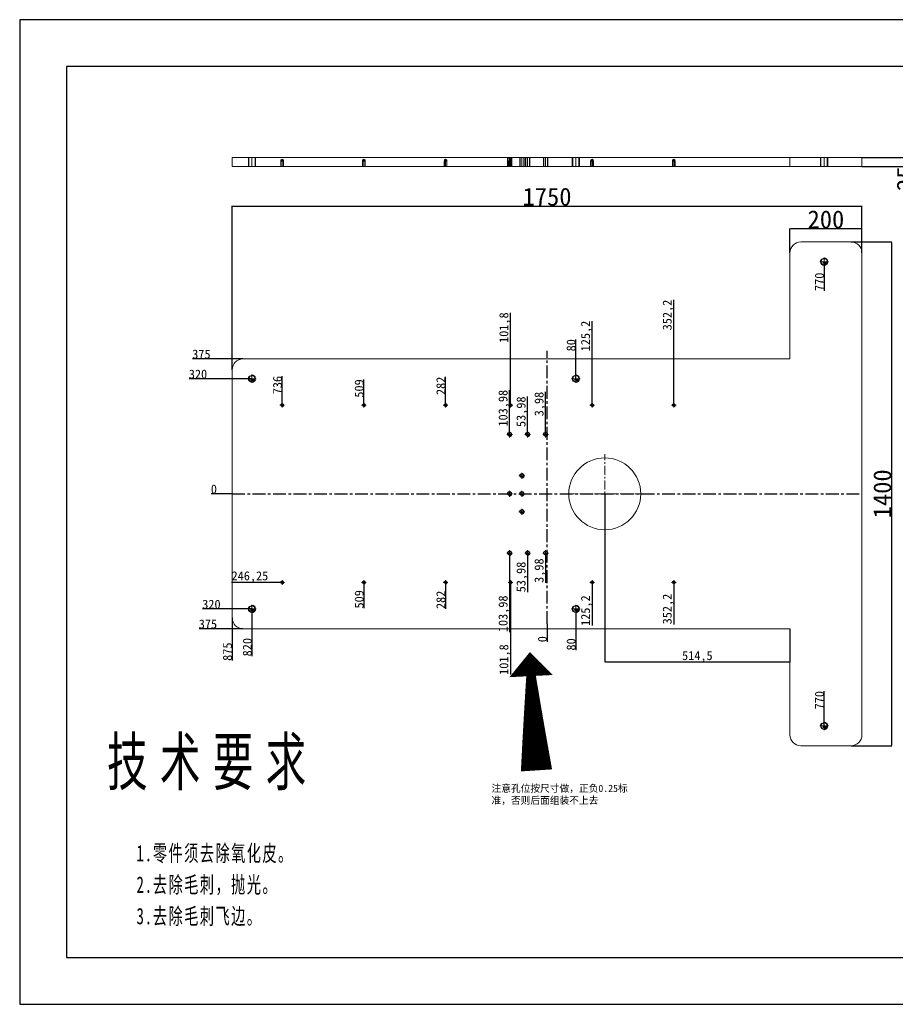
# Model space of a CAD drawing. Header units: millimetres. Extents: x 6058 to 9928, y -919 to 1817.
# Tile 1 of 2: x 6058 to 8491, y -919 to 1817. Entities that reach past the tile are written whole.
import ezdxf
from ezdxf.lldxf.tags import DXFTag

# ---------------------------------------------------------------- set-up
doc = ezdxf.new("R2010")
doc.units = ezdxf.units.MM
doc.header["$PDSIZE"] = -1
doc.linetypes.add('CENTER', pattern=[10.16, 6.35, -1.27, 1.27, -1.27])
doc.linetypes.add('HIDDEN', pattern=[1.905, 1.27, -0.635])
doc.layers.add('1', color=7, linetype='Continuous', true_color=0xffffff)
doc.layers.add('90', color=7, linetype='Continuous', true_color=0xffffff)
for name, color, linetype, lineweight in [('dim', 84, 'Continuous', 9), ('screw', 33, 'Continuous', 13), ('尺寸线层', 3, 'Continuous', 18), ('粗实线层', 7, 'Continuous', 25)]:
    doc.layers.add(name, color=color, linetype=linetype, lineweight=lineweight)
doc.layers.add('细实线层', color=7, linetype='Continuous')
doc.styles.add('TitleStyle', font='txt', dxfattribs={"width": 0.667})
doc.styles.add('TXT', font='txt.shx', dxfattribs={"bigfont": 'gbcbig.shx'})
doc.styles.add('标准', font='txt', dxfattribs={"width": 0.667})
tags = doc.linetypes.add('DASHED', pattern=[25.72, 12.86, -12.86]).pattern_tags.tags
tags[6:7] = [DXFTag(74, 4), DXFTag(75, 0), DXFTag(340, '0'), DXFTag(46, 0.0), DXFTag(50, 0.0), DXFTag(44, 0.0), DXFTag(45, 0.0)]
tags[4:5] = [DXFTag(74, 4), DXFTag(75, 0), DXFTag(340, '0'), DXFTag(46, 0.0), DXFTag(50, 0.0), DXFTag(44, 0.0), DXFTag(45, 0.0)]
doc.dimstyles.new('ISO-25', dxfattribs={"dimtxt": 2.5, "dimasz": 2.5, "dimexe": 1.25, "dimexo": 0.625, "dimtad": 1, "dimtxsty": 'Standard', "dimcen": 2.5, "dimadec": 0, "dimazin": 0, "dimtfac": 1, "dimtmove": 0, "dimatfit": 3, "dimfxl": 0, "dimarcsym": 0})

# ---------------------------------------------------------------- blocks, each defined once
blk = doc.blocks.new('$CAXA_FRAME_13B17AC1$')
at = {"layer": '粗实线层'}
for p, q in [((-138.5, 95), (-138.5, -95)), ((138.5, 95), (-138.5, 95)), ((-138.5, -95), (138.5, -95))]:
    blk.add_line(p, q, dxfattribs=at)
at = {"layer": '细实线层'}
for p, q in [((148.5, 105), (-148.5, 105)), ((-148.5, 105), (-148.5, -105)), ((-148.5, -105), (148.5, -105))]:
    blk.add_line(p, q, dxfattribs=at)
blk = doc.blocks.new('*X2')
at = {"layer": '尺寸线层', "color": 0, "linetype": 'Continuous', "lineweight": -2, "width": 144.4293, "line_spacing_factor": 1.15057}
for s, insert, char_height, attachment_point, style in [('\\T1.3;技术要求', (24.39, 0), 15, 2, 'TitleStyle'), ('\\pi-5.25,l5.25;{\\T1.1;1.零件须去除氧化皮。\\P2.去除毛刺，抛光。\\P3.去除毛刺飞边。\\P}', (0, -34.16), 5.25, 1, '标准')]:
    blk.add_mtext(s, dxfattribs=dict(at, insert=insert, char_height=char_height, attachment_point=attachment_point, style=style))
blk = doc.blocks.new('*D7')
at = {"layer": 'Defpoints', "color": 0}
for p in [(8398.4, 1299.4), (8398.4, 1169.6), (6648.4, 844.6)]:
    blk.add_point(p, dxfattribs=at)
at = {"layer": 'dim', "color": 0, "linetype": 'Continuous', "lineweight": -2}
for p, q in [((6648.4, 844.6), (6648.4, 1299.9)), ((6650.4, 1299.4), (8396.4, 1299.4)), ((8398.4, 1169.6), (8398.4, 1299.9))]:
    blk.add_line(p, q, dxfattribs=at)
at = {"layer": 'dim', "color": 0}
for points in [[(6650.4, 1299.7), (6650.4, 1299.1), (6648.4, 1299.4)], [(8396.4, 1299.7), (8396.4, 1299.1), (8398.4, 1299.4)]]:
    blk.add_solid(points, dxfattribs=at)
at = {"layer": 'dim', "color": 0, "insert": (7523.4, 1324.9), "char_height": 50, "attachment_point": 5}
blk.add_mtext('1750', dxfattribs=at)
blk = doc.blocks.new('*D8')
at = {"layer": 'Defpoints', "color": 0}
for p in [(8368.4, 1199.6), (8368.4, -200.4), (8481, -200.4)]:
    blk.add_point(p, dxfattribs=at)
at = {"layer": 'dim', "color": 0, "linetype": 'Continuous', "lineweight": -2}
for p, q in [((8368.4, 1199.6), (8481.5, 1199.6)), ((8481, 1197.6), (8481, -198.4)), ((8368.4, -200.4), (8481.5, -200.4))]:
    blk.add_line(p, q, dxfattribs=at)
at = {"layer": 'dim', "color": 0}
for points in [[(8480.7, 1197.6), (8481.4, 1197.6), (8481, 1199.6)], [(8480.7, -198.4), (8481.4, -198.4), (8481, -200.4)]]:
    blk.add_solid(points, dxfattribs=at)
at = {"layer": 'dim', "color": 0, "insert": (8455.5, 499.6), "char_height": 50, "attachment_point": 5, "rotation": 90}
blk.add_mtext('1400', dxfattribs=at)
blk = doc.blocks.new('screw_m20_g')
at = {"layer": 'screw', "color": 1, "linetype": 'CENTER', "ltscale": 0.4}
for p, q in [((-11, 0), (11, 0)), ((0, -11), (0, 11))]:
    blk.add_line(p, q, dxfattribs=at)
at = {"layer": 'screw', "color": 33, "linetype": 'HIDDEN', "ltscale": 10.16}
blk.add_circle((0, 0), 8.75, dxfattribs=at)
at = {"layer": 'screw', "color": 92, "linetype": 'HIDDEN', "ltscale": 10.16}
blk.add_arc((0, 0), 10, 270, 180, dxfattribs=at)
at = {"layer": 'screw', "color": 6, "style": 'TXT'}
blk.add_text('M20', height=4, dxfattribs=at).set_placement((-3.4, -5))
blk = doc.blocks.new('screw_m8_g')
at = {"layer": 'screw', "color": 1, "linetype": 'CENTER', "ltscale": 0.16}
for p, q in [((-4.4, 0), (4.4, 0)), ((0, -4.4), (0, 4.4))]:
    blk.add_line(p, q, dxfattribs=at)
at = {"layer": 'screw', "color": 33, "linetype": 'HIDDEN', "ltscale": 4.064}
blk.add_circle((0, 0), 3.4, dxfattribs=at)
at = {"layer": 'screw', "color": 92, "linetype": 'HIDDEN', "ltscale": 4.064}
blk.add_arc((0, 0), 4, 270, 180, dxfattribs=at)
at = {"layer": 'screw', "color": 6, "style": 'TXT'}
blk.add_text('M8', height=1.6, dxfattribs=at).set_placement((-1.36, -2))
blk = doc.blocks.new('screw_m12_g')
at = {"layer": 'screw', "color": 1, "linetype": 'CENTER', "ltscale": 0.24}
for p, q in [((-6.6, 0), (6.6, 0)), ((0, -6.6), (0, 6.6))]:
    blk.add_line(p, q, dxfattribs=at)
at = {"layer": 'screw', "color": 33, "linetype": 'HIDDEN', "ltscale": 6.096}
blk.add_circle((0, 0), 5.1, dxfattribs=at)
at = {"layer": 'screw', "color": 92, "linetype": 'HIDDEN', "ltscale": 6.096}
blk.add_arc((0, 0), 6, 270, 180, dxfattribs=at)
at = {"layer": 'screw', "color": 6, "style": 'TXT'}
blk.add_text('M12', height=2.4, dxfattribs=at).set_placement((-2.04, -3))
blk = doc.blocks.new('*D11')
at = {"layer": 'Defpoints', "color": 0}
for p in [(8293.4, 1144.6), (8293.4, 1114.1), (7523.4, 499.6)]:
    blk.add_point(p, dxfattribs=at)
at = {"layer": 'dim', "color": 0, "linetype": 'Continuous', "lineweight": -2}
blk.add_line((8293.4, 1144.6), (8293.4, 1064), dxfattribs=at)
at = {"layer": 'dim', "color": 0, "insert": (8280.4, 1088.8), "char_height": 25, "attachment_point": 5, "rotation": 90}
blk.add_mtext('770', dxfattribs=at)
blk = doc.blocks.new('*D12')
at = {"layer": 'Defpoints', "color": 0}
for p in [(7875.6, 953.5), (7875.6, 745.9), (7523.4, 499.6)]:
    blk.add_point(p, dxfattribs=at)
at = {"layer": 'dim', "color": 0, "linetype": 'Continuous', "lineweight": -2}
blk.add_line((7875.6, 745.9), (7875.6, 1039), dxfattribs=at)
at = {"layer": 'dim', "color": 0, "insert": (7860.5, 996.5), "char_height": 25, "attachment_point": 5, "rotation": 90}
blk.add_mtext('352,2', dxfattribs=at)
blk = doc.blocks.new('*D13')
at = {"layer": 'Defpoints', "color": 0}
for p in [(7648.6, 896), (7648.6, 745.9), (7523.4, 499.6)]:
    blk.add_point(p, dxfattribs=at)
at = {"layer": 'dim', "color": 0, "linetype": 'Continuous', "lineweight": -2}
blk.add_line((7648.6, 745.9), (7648.6, 979.6), dxfattribs=at)
at = {"layer": 'dim', "color": 0, "insert": (7633.5, 938.1), "char_height": 25, "attachment_point": 5, "rotation": 90}
blk.add_mtext('125,2', dxfattribs=at)
blk = doc.blocks.new('*D14')
at = {"layer": 'Defpoints', "color": 0}
for p in [(7603.4, 895.8), (7603.4, 819.6), (7523.4, 499.6)]:
    blk.add_point(p, dxfattribs=at)
at = {"layer": 'dim', "color": 0, "linetype": 'Continuous', "lineweight": -2}
blk.add_line((7603.4, 819.6), (7603.4, 928.7), dxfattribs=at)
at = {"layer": 'dim', "color": 0, "insert": (7590.4, 912.5), "char_height": 25, "attachment_point": 5, "rotation": 90}
blk.add_mtext('80', dxfattribs=at)
blk = doc.blocks.new('*D15')
at = {"layer": 'Defpoints', "color": 0}
for p in [(7519.4, 714.9), (7519.4, 664.6), (7523.4, 499.6)]:
    blk.add_point(p, dxfattribs=at)
at = {"layer": 'dim', "color": 0, "linetype": 'Continuous', "lineweight": -2}
blk.add_line((7519.4, 664.6), (7519.4, 782.7), dxfattribs=at)
at = {"layer": 'dim', "color": 0, "insert": (7504.3, 749.1), "char_height": 25, "attachment_point": 5, "rotation": 90}
blk.add_mtext('3,98', dxfattribs=at)
blk = doc.blocks.new('*D16')
at = {"layer": 'Defpoints', "color": 0}
for p in [(7469.4, 684.6), (7469.4, 664.6), (7523.4, 499.6)]:
    blk.add_point(p, dxfattribs=at)
at = {"layer": 'dim', "color": 0, "linetype": 'Continuous', "lineweight": -2}
blk.add_line((7469.4, 664.6), (7469.4, 770.3), dxfattribs=at)
at = {"layer": 'dim', "color": 0, "insert": (7454.3, 727.7), "char_height": 25, "attachment_point": 5, "rotation": 90}
blk.add_mtext('53,98', dxfattribs=at)
blk = doc.blocks.new('*D17')
at = {"layer": 'Defpoints', "color": 0}
for p in [(7419.4, 686.4), (7419.4, 664.6), (7523.4, 499.6)]:
    blk.add_point(p, dxfattribs=at)
at = {"layer": 'dim', "color": 0, "linetype": 'Continuous', "lineweight": -2}
blk.add_line((7419.4, 664.6), (7419.4, 788), dxfattribs=at)
at = {"layer": 'dim', "color": 0, "insert": (7404.3, 737.5), "char_height": 25, "attachment_point": 5, "rotation": 90}
blk.add_mtext('103,98', dxfattribs=at)
blk = doc.blocks.new('*D18')
at = {"layer": 'Defpoints', "color": 0}
for p in [(7421.6, 919.2), (7421.6, 745.9), (7523.4, 499.6)]:
    blk.add_point(p, dxfattribs=at)
at = {"layer": 'dim', "color": 0, "linetype": 'Continuous', "lineweight": -2}
blk.add_line((7421.6, 745.9), (7421.6, 1003), dxfattribs=at)
at = {"layer": 'dim', "color": 0, "insert": (7406.5, 961.4), "char_height": 25, "attachment_point": 5, "rotation": 90}
blk.add_mtext('101,8', dxfattribs=at)
blk = doc.blocks.new('*D19')
at = {"layer": 'Defpoints', "color": 0}
for p in [(7241.4, 774.4), (7241.4, 745.9), (7523.4, 499.6)]:
    blk.add_point(p, dxfattribs=at)
at = {"layer": 'dim', "color": 0, "linetype": 'Continuous', "lineweight": -2}
blk.add_line((7241.4, 745.9), (7241.4, 824.5), dxfattribs=at)
at = {"layer": 'dim', "color": 0, "insert": (7228.4, 799.7), "char_height": 25, "attachment_point": 5, "rotation": 90}
blk.add_mtext('282', dxfattribs=at)
blk = doc.blocks.new('*D20')
at = {"layer": 'Defpoints', "color": 0}
for p in [(7014.4, 767.1), (7014.4, 745.9), (7523.4, 499.6)]:
    blk.add_point(p, dxfattribs=at)
at = {"layer": 'dim', "color": 0, "linetype": 'Continuous', "lineweight": -2}
blk.add_line((7014.4, 745.9), (7014.4, 817.2), dxfattribs=at)
at = {"layer": 'dim', "color": 0, "insert": (7001.4, 792.4), "char_height": 25, "attachment_point": 5, "rotation": 90}
blk.add_mtext('509', dxfattribs=at)
blk = doc.blocks.new('*D21')
at = {"layer": 'Defpoints', "color": 0}
for p in [(6787.4, 776.5), (6787.4, 745.9), (7523.4, 499.6)]:
    blk.add_point(p, dxfattribs=at)
at = {"layer": 'dim', "color": 0, "linetype": 'Continuous', "lineweight": -2}
blk.add_line((6787.4, 745.9), (6787.4, 826.6), dxfattribs=at)
at = {"layer": 'dim', "color": 0, "insert": (6774.4, 801.8), "char_height": 25, "attachment_point": 5, "rotation": 90}
blk.add_mtext('736', dxfattribs=at)
blk = doc.blocks.new('*D22')
at = {"layer": 'Defpoints', "color": 0}
for p in [(6578.8, 819.1), (6703.4, 819.6), (7523.4, 499.6)]:
    blk.add_point(p, dxfattribs=at)
at = {"layer": 'dim', "color": 0, "linetype": 'Continuous', "lineweight": -2}
for p, q in [((6582.8, 819.1), (6528.6, 819.1)), ((6586.8, 819.6), (6582.8, 819.1)), ((6703.4, 819.6), (6586.8, 819.6))]:
    blk.add_line(p, q, dxfattribs=at)
at = {"layer": 'dim', "color": 0, "insert": (6553.4, 832.1), "char_height": 25, "attachment_point": 5}
blk.add_mtext('320', dxfattribs=at)
blk = doc.blocks.new('*D23')
at = {"layer": 'Defpoints', "color": 0}
for p in [(6605.3, 499.6), (6648.4, 499.6), (7523.4, 499.6)]:
    blk.add_point(p, dxfattribs=at)
at = {"layer": 'dim', "color": 0, "linetype": 'Continuous', "lineweight": -2}
blk.add_line((6648.4, 499.6), (6590.4, 499.6), dxfattribs=at)
at = {"layer": 'dim', "color": 0, "insert": (6597.6, 512.6), "char_height": 25, "attachment_point": 5}
blk.add_mtext('0', dxfattribs=at)
blk = doc.blocks.new('*D24')
at = {"layer": 'Defpoints', "color": 0}
for p in [(7523.4, 499.6), (6749.8, 253.4), (6787.4, 253.4)]:
    blk.add_point(p, dxfattribs=at)
at = {"layer": 'dim', "color": 0, "linetype": 'Continuous', "lineweight": -2}
blk.add_line((6787.4, 253.4), (6646.1, 253.4), dxfattribs=at)
at = {"layer": 'dim', "color": 0, "insert": (6697.7, 268.5), "char_height": 25, "attachment_point": 5}
blk.add_mtext('246,25', dxfattribs=at)
blk = doc.blocks.new('*D25')
at = {"layer": 'Defpoints', "color": 0}
for p in [(7523.4, 499.6), (6616.1, 179.6), (6703.4, 179.6)]:
    blk.add_point(p, dxfattribs=at)
at = {"layer": 'dim', "color": 0, "linetype": 'Continuous', "lineweight": -2}
blk.add_line((6703.4, 179.6), (6565.8, 179.6), dxfattribs=at)
at = {"layer": 'dim', "color": 0, "insert": (6590.7, 192.6), "char_height": 25, "attachment_point": 5}
blk.add_mtext('320', dxfattribs=at)
blk = doc.blocks.new('*D26')
at = {"layer": 'Defpoints', "color": 0}
for p in [(7523.4, 499.6), (6703.4, 179.6), (6703.4, 99)]:
    blk.add_point(p, dxfattribs=at)
at = {"layer": 'dim', "color": 0, "linetype": 'Continuous', "lineweight": -2}
blk.add_line((6703.4, 179.6), (6703.4, 48.2), dxfattribs=at)
at = {"layer": 'dim', "color": 0, "insert": (6690.4, 73.4), "char_height": 25, "attachment_point": 5, "rotation": 90}
blk.add_mtext('820', dxfattribs=at)
blk = doc.blocks.new('*D27')
at = {"layer": 'Defpoints', "color": 0}
for p in [(7523.4, 499.6), (6648.4, 154.6), (6648.4, 86.5)]:
    blk.add_point(p, dxfattribs=at)
at = {"layer": 'dim', "color": 0, "linetype": 'Continuous', "lineweight": -2}
blk.add_line((6648.4, 154.6), (6648.4, 36.1), dxfattribs=at)
at = {"layer": 'dim', "color": 0, "insert": (6635.4, 61), "char_height": 25, "attachment_point": 5, "rotation": 90}
blk.add_mtext('875', dxfattribs=at)
blk = doc.blocks.new('*D28')
at = {"layer": 'Defpoints', "color": 0}
for p in [(7523.4, 499.6), (6606.2, 124.6), (6678.4, 124.6)]:
    blk.add_point(p, dxfattribs=at)
at = {"layer": 'dim', "color": 0, "linetype": 'Continuous', "lineweight": -2}
blk.add_line((6678.4, 124.6), (6556.4, 124.6), dxfattribs=at)
at = {"layer": 'dim', "color": 0, "insert": (6581, 137.6), "char_height": 25, "attachment_point": 5}
blk.add_mtext('375', dxfattribs=at)
blk = doc.blocks.new('*D29')
at = {"layer": 'Defpoints', "color": 0}
for p in [(7523.4, 499.6), (7014.4, 253.4), (7014.4, 231.8)]:
    blk.add_point(p, dxfattribs=at)
at = {"layer": 'dim', "color": 0, "linetype": 'Continuous', "lineweight": -2}
blk.add_line((7014.4, 253.4), (7014.4, 181.7), dxfattribs=at)
at = {"layer": 'dim', "color": 0, "insert": (7001.4, 206.5), "char_height": 25, "attachment_point": 5, "rotation": 90}
blk.add_mtext('509', dxfattribs=at)
blk = doc.blocks.new('*D30')
at = {"layer": 'Defpoints', "color": 0}
for p in [(7523.4, 499.6), (7241.4, 253.4), (7241.4, 230.2)]:
    blk.add_point(p, dxfattribs=at)
at = {"layer": 'dim', "color": 0, "linetype": 'Continuous', "lineweight": -2}
blk.add_line((7241.4, 253.4), (7241.4, 180.1), dxfattribs=at)
at = {"layer": 'dim', "color": 0, "insert": (7228.4, 204.9), "char_height": 25, "attachment_point": 5, "rotation": 90}
blk.add_mtext('282', dxfattribs=at)
blk = doc.blocks.new('*D31')
at = {"layer": 'Defpoints', "color": 0}
for p in [(7523.4, 499.6), (7419.4, 334.6), (7419.4, 217.2)]:
    blk.add_point(p, dxfattribs=at)
at = {"layer": 'dim', "color": 0, "linetype": 'Continuous', "lineweight": -2}
blk.add_line((7419.4, 334.6), (7419.4, 115.6), dxfattribs=at)
at = {"layer": 'dim', "color": 0, "insert": (7404.3, 166.2), "char_height": 25, "attachment_point": 5, "rotation": 90}
blk.add_mtext('103,98', dxfattribs=at)
blk = doc.blocks.new('*D32')
at = {"layer": 'Defpoints', "color": 0}
for p in [(7523.4, 499.6), (7469.4, 334.6), (7469.4, 311.6)]:
    blk.add_point(p, dxfattribs=at)
at = {"layer": 'dim', "color": 0, "linetype": 'Continuous', "lineweight": -2}
blk.add_line((7469.4, 334.6), (7469.4, 225.9), dxfattribs=at)
at = {"layer": 'dim', "color": 0, "insert": (7454.3, 268.5), "char_height": 25, "attachment_point": 5, "rotation": 90}
blk.add_mtext('53,98', dxfattribs=at)
blk = doc.blocks.new('*D33')
at = {"layer": 'Defpoints', "color": 0}
for p in [(7523.4, 499.6), (7519.4, 334.6), (7519.4, 320.4)]:
    blk.add_point(p, dxfattribs=at)
at = {"layer": 'dim', "color": 0, "linetype": 'Continuous', "lineweight": -2}
blk.add_line((7519.4, 334.6), (7519.4, 252.6), dxfattribs=at)
at = {"layer": 'dim', "color": 0, "insert": (7504.3, 286.2), "char_height": 25, "attachment_point": 5, "rotation": 90}
blk.add_mtext('3,98', dxfattribs=at)
blk = doc.blocks.new('*D34')
at = {"layer": 'Defpoints', "color": 0}
for p in [(7523.4, 499.6), (7421.6, 253.4), (7421.6, 81.1)]:
    blk.add_point(p, dxfattribs=at)
at = {"layer": 'dim', "color": 0, "linetype": 'Continuous', "lineweight": -2}
blk.add_line((7421.6, 253.4), (7421.6, -2.7), dxfattribs=at)
at = {"layer": 'dim', "color": 0, "insert": (7406.5, 39), "char_height": 25, "attachment_point": 5, "rotation": 90}
blk.add_mtext('101,8', dxfattribs=at)
blk = doc.blocks.new('*D35')
at = {"layer": 'Defpoints', "color": 0}
for p in [(7523.4, 499.6), (7603.4, 179.6), (7603.4, 97.9)]:
    blk.add_point(p, dxfattribs=at)
at = {"layer": 'dim', "color": 0, "linetype": 'Continuous', "lineweight": -2}
blk.add_line((7603.4, 179.6), (7603.4, 65), dxfattribs=at)
at = {"layer": 'dim', "color": 0, "insert": (7590.4, 81.2), "char_height": 25, "attachment_point": 5, "rotation": 90}
blk.add_mtext('80', dxfattribs=at)
blk = doc.blocks.new('*D36')
at = {"layer": 'Defpoints', "color": 0}
for p in [(7523.4, 499.6), (7523.4, 138), (7523.4, 103.3)]:
    blk.add_point(p, dxfattribs=at)
at = {"layer": 'dim', "color": 0, "linetype": 'Continuous', "lineweight": -2}
blk.add_line((7523.4, 138), (7523.4, 88.5), dxfattribs=at)
at = {"layer": 'dim', "color": 0, "insert": (7510.4, 95.7), "char_height": 25, "attachment_point": 5, "rotation": 90}
blk.add_mtext('0', dxfattribs=at)
blk = doc.blocks.new('*D37')
at = {"layer": 'Defpoints', "color": 0}
for p in [(7523.4, 499.6), (7648.6, 253.4), (7648.6, 217.1)]:
    blk.add_point(p, dxfattribs=at)
at = {"layer": 'dim', "color": 0, "linetype": 'Continuous', "lineweight": -2}
blk.add_line((7648.6, 253.4), (7648.6, 133.5), dxfattribs=at)
at = {"layer": 'dim', "color": 0, "insert": (7633.5, 175), "char_height": 25, "attachment_point": 5, "rotation": 90}
blk.add_mtext('125,2', dxfattribs=at)
blk = doc.blocks.new('*D38')
at = {"layer": 'Defpoints', "color": 0}
for p in [(7523.4, 499.6), (7875.6, 253.4), (7875.6, 222.5)]:
    blk.add_point(p, dxfattribs=at)
at = {"layer": 'dim', "color": 0, "linetype": 'Continuous', "lineweight": -2}
blk.add_line((7875.6, 253.4), (7875.6, 136.9), dxfattribs=at)
at = {"layer": 'dim', "color": 0, "insert": (7860.5, 179.4), "char_height": 25, "attachment_point": 5, "rotation": 90}
blk.add_mtext('352,2', dxfattribs=at)
blk = doc.blocks.new('*D39')
at = {"layer": 'Defpoints', "color": 0}
for p in [(7523.4, 499.6), (8293.4, -99.2), (8293.4, -145.4)]:
    blk.add_point(p, dxfattribs=at)
at = {"layer": 'dim', "color": 0, "linetype": 'Continuous', "lineweight": -2}
blk.add_line((8293.4, -145.4), (8293.4, -49.1), dxfattribs=at)
at = {"layer": 'dim', "color": 0, "insert": (8280.4, -73.9), "char_height": 25, "attachment_point": 5, "rotation": 90}
blk.add_mtext('770', dxfattribs=at)
blk = doc.blocks.new('*D40')
at = {"layer": 'Defpoints', "color": 0}
for p in [(8198.4, 1236.4), (8198.4, 1169.6), (8398.4, 1169.6)]:
    blk.add_point(p, dxfattribs=at)
at = {"layer": 'dim', "color": 0, "linetype": 'Continuous', "lineweight": -2}
for p, q in [((8198.4, 1169.6), (8198.4, 1236.9)), ((8396.4, 1236.4), (8200.4, 1236.4)), ((8398.4, 1169.6), (8398.4, 1236.9))]:
    blk.add_line(p, q, dxfattribs=at)
at = {"layer": 'dim', "color": 0}
for points in [[(8200.4, 1236.7), (8200.4, 1236), (8198.4, 1236.4)], [(8396.4, 1236.7), (8396.4, 1236), (8398.4, 1236.4)]]:
    blk.add_solid(points, dxfattribs=at)
at = {"layer": 'dim', "color": 0, "insert": (8298.4, 1261.9), "char_height": 50, "attachment_point": 5}
blk.add_mtext('200', dxfattribs=at)
blk = doc.blocks.new('*D41')
at = {"layer": 'Defpoints', "color": 0}
for p in [(8398.4, 1434.3), (8398.4, 1409.3), (8546, 1409.3)]:
    blk.add_point(p, dxfattribs=at)
at = {"layer": 'dim', "color": 0, "linetype": 'Continuous', "lineweight": -2}
for p, q in [((8398.4, 1434.3), (8546.5, 1434.3)), ((8546, 1432.3), (8546, 1411.3)), ((8398.4, 1409.3), (8546.5, 1409.3)), ((8546, 1409.3), (8546, 1342.9))]:
    blk.add_line(p, q, dxfattribs=at)
at = {"layer": 'dim', "color": 0}
for points in [[(8545.7, 1432.3), (8546.3, 1432.3), (8546, 1434.3)], [(8545.7, 1411.3), (8546.3, 1411.3), (8546, 1409.3)]]:
    blk.add_solid(points, dxfattribs=at)
at = {"layer": 'dim', "color": 0, "insert": (8520.5, 1375.1), "char_height": 50, "attachment_point": 5, "rotation": 90}
blk.add_mtext('25', dxfattribs=at)
blk = doc.blocks.new('*D97')
at = {"layer": 'Defpoints', "color": 0}
for p in [(7683.9, 499.6), (8198.4, 124.6), (7683.9, 31.9)]:
    blk.add_point(p, dxfattribs=at)
at = {"layer": 'dim', "color": 0, "linetype": 'Continuous', "lineweight": -2}
for p, q in [((7683.9, 499.6), (7683.9, 31.4)), ((8198.4, 124.6), (8198.4, 31.4)), ((8196.4, 31.9), (7685.9, 31.9))]:
    blk.add_line(p, q, dxfattribs=at)
at = {"layer": 'dim', "color": 0}
for points in [[(7685.9, 32.2), (7685.9, 31.5), (7683.9, 31.9)], [(8196.4, 32.2), (8196.4, 31.5), (8198.4, 31.9)]]:
    blk.add_solid(points, dxfattribs=at)
at = {"layer": 'dim', "color": 0, "insert": (7941.1, 46.9), "char_height": 25, "attachment_point": 5}
blk.add_mtext('514,5', dxfattribs=at)
blk = doc.blocks.new('*D99')
at = {"layer": 'Defpoints', "color": 0}
for p in [(6588.1, 874.6), (6678.4, 874.6), (7523.4, 499.6)]:
    blk.add_point(p, dxfattribs=at)
at = {"layer": 'dim', "color": 0, "linetype": 'Continuous', "lineweight": -2}
blk.add_line((6678.4, 874.6), (6538.3, 874.6), dxfattribs=at)
at = {"layer": 'dim', "color": 0, "insert": (6562.9, 887.6), "char_height": 25, "attachment_point": 5}
blk.add_mtext('375', dxfattribs=at)

msp = doc.modelspace()

# ---------------------------------------------------------------- linework, layer by layer
at = {"layer": '1', "color": 1, "linetype": 'CENTER', "lineweight": 13}
for p, q in [((8293.393, 1132.861), (8293.393, 1156.361)), ((8281.643, 1144.611), (8305.143, 1144.611)), ((6703.393, 807.861), (6703.393, 831.361)), ((7603.393, 807.861), (7603.393, 831.361)), ((6691.643, 819.611), (6715.143, 819.611)), ((7591.643, 819.611), (7615.143, 819.611)), ((6780.993, 745.861), (6793.793, 745.861)), ((6787.393, 739.461), (6787.393, 752.261)), ((7007.993, 745.861), (7020.793, 745.861)), ((7014.393, 739.461), (7014.393, 752.261)), ((7234.993, 745.861), (7247.793, 745.861)), ((7241.393, 739.461), (7241.393, 752.261)), ((7415.193, 745.861), (7427.993, 745.861)), ((7421.593, 739.461), (7421.593, 752.261)), ((7642.193, 745.861), (7654.993, 745.861)), ((7648.593, 739.461), (7648.593, 752.261)), ((7869.193, 745.861), (7881.993, 745.861)), ((7875.593, 739.461), (7875.593, 752.261)), ((7411.318, 664.611), (7427.518, 664.611)), ((7419.418, 656.511), (7419.418, 672.711)), ((7461.318, 664.611), (7477.518, 664.611)), ((7469.418, 656.511), (7469.418, 672.711)), ((7511.318, 664.611), (7527.518, 664.611)), ((7519.418, 656.511), (7519.418, 672.711)), ((7445.455, 549.734), (7461.655, 549.734)), ((7453.555, 541.634), (7453.555, 557.834)), ((7411.318, 499.611), (7427.518, 499.611)), ((7419.418, 491.511), (7419.418, 507.711)), ((7445.455, 499.614), (7461.655, 499.614)), ((7453.555, 491.514), (7453.555, 507.714)), ((7445.455, 449.734), (7461.655, 449.734)), ((7453.555, 441.634), (7453.555, 457.834)), ((7411.318, 334.611), (7427.518, 334.611)), ((7419.418, 326.511), (7419.418, 342.711)), ((7461.318, 334.611), (7477.518, 334.611)), ((7469.418, 326.511), (7469.418, 342.711)), ((7511.318, 334.611), (7527.518, 334.611)), ((7519.418, 326.511), (7519.418, 342.711)), ((6780.993, 253.361), (6793.793, 253.361)), ((6787.393, 246.961), (6787.393, 259.761)), ((7007.993, 253.361), (7020.793, 253.361)), ((7014.393, 246.961), (7014.393, 259.761)), ((7234.993, 253.361), (7247.793, 253.361)), ((7241.393, 246.961), (7241.393, 259.761)), ((7415.193, 253.361), (7427.993, 253.361)), ((7421.593, 246.961), (7421.593, 259.761)), ((7642.193, 253.361), (7654.993, 253.361)), ((7648.593, 246.961), (7648.593, 259.761)), ((7869.193, 253.361), (7881.993, 253.361)), ((7875.593, 246.961), (7875.593, 259.761)), ((6691.643, 179.611), (6715.143, 179.611)), ((6703.393, 167.861), (6703.393, 191.361)), ((7591.643, 179.611), (7615.143, 179.611)), ((7603.393, 167.861), (7603.393, 191.361)), ((8293.393, -157.139), (8293.393, -133.639)), ((8281.643, -145.389), (8305.143, -145.389))]:
    msp.add_line(p, q, dxfattribs=at)
at = {"layer": '1', "color": 1, "linetype": 'CENTER', "ltscale": 5.6}
for p, q in [((7523.393, 138.007), (7523.393, 896.918)), ((6648.393, 499.611), (8398.393, 499.611))]:
    msp.add_line(p, q, dxfattribs=at)
at = {"layer": '90', "color": 7, "linetype": 'DASHED', "lineweight": 13}
for p, q in [((6648.393, 1409.269), (6648.393, 1434.269)), ((6693.393, 1409.269), (6693.393, 1434.269)), ((6693.543, 1409.269), (6693.543, 1434.269)), ((6694.643, 1434.269), (6694.643, 1409.269)), ((6703.393, 1434.269), (6703.393, 1409.269)), ((6712.143, 1409.269), (6712.143, 1434.269)), ((6713.243, 1409.269), (6713.243, 1434.269)), ((6713.393, 1409.269), (6713.393, 1434.269)), ((6783.393, 1425.269), (6791.393, 1425.269)), ((6783.393, 1425.269), (6783.393, 1409.269)), ((6783.543, 1424.269), (6791.243, 1424.269)), ((6783.543, 1424.269), (6783.543, 1409.269)), ((6787.393, 1429.264), (6783.993, 1427.301)), ((6783.993, 1427.301), (6790.793, 1427.301)), ((6783.993, 1427.301), (6783.993, 1425.269)), ((6783.993, 1424.269), (6783.993, 1425.269)), ((6783.993, 1424.269), (6783.993, 1409.269)), ((6790.793, 1427.301), (6787.393, 1429.264)), ((6787.393, 1425.269), (6787.393, 1424.269)), ((6787.393, 1409.269), (6787.393, 1424.269)), ((6790.793, 1425.269), (6790.793, 1427.301)), ((6790.793, 1409.269), (6790.793, 1424.269)), ((6791.243, 1409.269), (6791.243, 1424.269)), ((6791.393, 1409.269), (6791.393, 1425.269)), ((7010.393, 1425.269), (7018.393, 1425.269)), ((7010.393, 1425.269), (7010.393, 1409.269)), ((7010.543, 1424.269), (7018.243, 1424.269)), ((7010.543, 1424.269), (7010.543, 1409.269)), ((7014.393, 1429.264), (7010.993, 1427.301)), ((7010.993, 1427.301), (7010.993, 1425.269)), ((7010.993, 1427.301), (7017.793, 1427.301)), ((7010.993, 1424.269), (7010.993, 1425.269)), ((7010.993, 1424.269), (7010.993, 1409.269)), ((7017.793, 1427.301), (7014.393, 1429.264)), ((7014.393, 1425.269), (7014.393, 1424.269)), ((7014.393, 1409.269), (7014.393, 1424.269)), ((7017.793, 1425.269), (7017.793, 1427.301)), ((7017.793, 1409.269), (7017.793, 1424.269)), ((7018.243, 1409.269), (7018.243, 1424.269)), ((7018.393, 1409.269), (7018.393, 1425.269)), ((7237.393, 1425.269), (7237.393, 1409.269)), ((7237.393, 1425.269), (7245.393, 1425.269)), ((7237.543, 1424.269), (7245.243, 1424.269)), ((7237.543, 1424.269), (7237.543, 1409.269)), ((7241.393, 1429.264), (7237.993, 1427.301)), ((7237.993, 1427.301), (7237.993, 1425.269)), ((7237.993, 1427.301), (7244.793, 1427.301)), ((7237.993, 1424.269), (7237.993, 1425.269)), ((7237.993, 1424.269), (7237.993, 1409.269)), ((7244.793, 1427.301), (7241.393, 1429.264)), ((7241.393, 1425.269), (7241.393, 1424.269)), ((7241.393, 1409.269), (7241.393, 1424.269)), ((7244.793, 1425.269), (7244.793, 1427.301)), ((7244.793, 1409.269), (7244.793, 1424.269)), ((7245.243, 1409.269), (7245.243, 1424.269)), ((7245.393, 1409.269), (7245.393, 1425.269)), ((7413.418, 1434.269), (7413.418, 1409.269)), ((7413.418, 1433.269), (7425.418, 1433.269)), ((7413.568, 1434.269), (7413.568, 1409.269)), ((7413.568, 1432.269), (7425.268, 1432.269)), ((7414.318, 1434.269), (7414.318, 1409.269)), ((7414.318, 1432.269), (7414.318, 1433.269)), ((7417.593, 1425.269), (7417.593, 1409.269)), ((7417.593, 1425.269), (7425.593, 1425.269)), ((7417.743, 1424.269), (7425.443, 1424.269)), ((7417.743, 1424.269), (7417.743, 1409.269)), ((7421.593, 1429.264), (7418.193, 1427.301)), ((7418.193, 1427.301), (7424.993, 1427.301)), ((7418.193, 1427.301), (7418.193, 1425.269)), ((7418.193, 1424.269), (7418.193, 1425.269)), ((7418.193, 1424.269), (7418.193, 1409.269)), ((7419.418, 1409.269), (7419.418, 1434.269)), ((7424.993, 1427.301), (7421.593, 1429.264)), ((7421.593, 1425.269), (7421.593, 1424.269)), ((7421.593, 1409.269), (7421.593, 1424.269)), ((7424.518, 1409.269), (7424.518, 1434.269)), ((7424.993, 1425.269), (7424.993, 1427.301)), ((7424.993, 1409.269), (7424.993, 1424.269)), ((7425.268, 1409.269), (7425.268, 1434.269)), ((7425.418, 1409.269), (7425.418, 1434.269)), ((7425.443, 1409.269), (7425.443, 1424.269)), ((7425.593, 1409.269), (7425.593, 1425.269)), ((7447.555, 1434.269), (7447.555, 1409.269)), ((7447.705, 1434.269), (7447.705, 1409.269)), ((7448.455, 1434.269), (7448.455, 1409.269)), ((7453.555, 1409.269), (7453.555, 1434.269)), ((7458.655, 1409.269), (7458.655, 1434.269)), ((7459.405, 1409.269), (7459.405, 1434.269)), ((7459.555, 1409.269), (7459.555, 1434.269)), ((7463.418, 1434.269), (7463.418, 1409.269)), ((7463.568, 1434.269), (7463.568, 1409.269)), ((7464.318, 1434.269), (7464.318, 1409.269)), ((7469.418, 1409.269), (7469.418, 1434.269)), ((7474.518, 1409.269), (7474.518, 1434.269)), ((7475.268, 1409.269), (7475.268, 1434.269)), ((7475.418, 1409.269), (7475.418, 1434.269)), ((7513.418, 1434.269), (7513.418, 1409.269)), ((7513.568, 1434.269), (7513.568, 1409.269)), ((7514.318, 1434.269), (7514.318, 1409.269)), ((7519.418, 1409.269), (7519.418, 1434.269)), ((7524.518, 1409.269), (7524.518, 1434.269)), ((7525.268, 1409.269), (7525.268, 1434.269)), ((7525.418, 1409.269), (7525.418, 1434.269)), ((7593.393, 1409.269), (7593.393, 1434.269)), ((7593.543, 1409.269), (7593.543, 1434.269)), ((7594.643, 1434.269), (7594.643, 1409.269)), ((7603.393, 1434.269), (7603.393, 1409.269)), ((7612.143, 1409.269), (7612.143, 1434.269)), ((7613.243, 1409.269), (7613.243, 1434.269)), ((7613.393, 1409.269), (7613.393, 1434.269)), ((7644.593, 1425.269), (7644.593, 1409.269)), ((7644.593, 1425.269), (7652.593, 1425.269)), ((7644.743, 1424.269), (7652.443, 1424.269)), ((7644.743, 1424.269), (7644.743, 1409.269)), ((7648.593, 1429.264), (7645.193, 1427.301)), ((7645.193, 1427.301), (7651.993, 1427.301)), ((7645.193, 1427.301), (7645.193, 1425.269)), ((7645.193, 1424.269), (7645.193, 1425.269)), ((7645.193, 1424.269), (7645.193, 1409.269)), ((7651.993, 1427.301), (7648.593, 1429.264)), ((7648.593, 1425.269), (7648.593, 1424.269)), ((7648.593, 1409.269), (7648.593, 1424.269)), ((7651.993, 1425.269), (7651.993, 1427.301)), ((7651.993, 1409.269), (7651.993, 1424.269)), ((7652.443, 1409.269), (7652.443, 1424.269)), ((7652.593, 1409.269), (7652.593, 1425.269)), ((7871.593, 1425.269), (7879.593, 1425.269)), ((7871.593, 1425.269), (7871.593, 1409.269)), ((7871.743, 1424.269), (7879.443, 1424.269)), ((7871.743, 1424.269), (7871.743, 1409.269)), ((7875.593, 1429.264), (7872.193, 1427.301)), ((7872.193, 1427.301), (7878.993, 1427.301)), ((7872.193, 1427.301), (7872.193, 1425.269)), ((7872.193, 1424.269), (7872.193, 1425.269)), ((7872.193, 1424.269), (7872.193, 1409.269)), ((7878.993, 1427.301), (7875.593, 1429.264)), ((7875.593, 1425.269), (7875.593, 1424.269)), ((7875.593, 1409.269), (7875.593, 1424.269)), ((7878.993, 1425.269), (7878.993, 1427.301)), ((7878.993, 1409.269), (7878.993, 1424.269)), ((7879.443, 1409.269), (7879.443, 1424.269)), ((7879.593, 1409.269), (7879.593, 1425.269)), ((8198.393, 1434.269), (8198.393, 1409.269)), ((8283.393, 1409.269), (8283.393, 1434.269)), ((8283.543, 1409.269), (8283.543, 1434.269)), ((8284.643, 1434.269), (8284.643, 1409.269)), ((8293.393, 1434.269), (8293.393, 1409.269)), ((8302.143, 1409.269), (8302.143, 1434.269)), ((8303.243, 1409.269), (8303.243, 1434.269)), ((8303.393, 1409.269), (8303.393, 1434.269)), ((8398.393, 1434.269), (8398.393, 1409.269))]:
    msp.add_line(p, q, dxfattribs=at)
at = {"layer": '90', "color": 7, "linetype": 'Continuous', "lineweight": 13}
for p, q in [((6648.393, 1434.269), (6648.393, 1409.269)), ((8198.393, 1409.269), (8198.393, 1434.269)), ((8398.393, 1409.269), (8398.393, 1434.269))]:
    msp.add_line(p, q, dxfattribs=at)
at = {"layer": '90', "color": 7, "linetype": 'Continuous', "lineweight": 18}
for p, q in [((6648.393, 1434.269), (6678.393, 1434.269)), ((6648.393, 1409.269), (6648.393, 1434.269)), ((6678.393, 1434.269), (8198.393, 1434.269)), ((8198.393, 1434.269), (8228.393, 1434.269)), ((8198.393, 1409.269), (8198.393, 1434.269)), ((8228.393, 1434.269), (8368.393, 1434.269)), ((8398.393, 1434.269), (8368.393, 1434.269)), ((8398.393, 1434.269), (8398.393, 1409.269)), ((6678.393, 1409.269), (6648.393, 1409.269)), ((6678.393, 1409.269), (8198.393, 1409.269)), ((8228.393, 1409.269), (8198.393, 1409.269)), ((8228.393, 1409.269), (8368.393, 1409.269)), ((8398.393, 1409.269), (8368.393, 1409.269)), ((8228.393, 1199.611), (8368.393, 1199.611)), ((8198.393, 1169.611), (8198.393, 874.611)), ((8293.393, 1154.461), (8293.393, 1154.611)), ((8398.393, 1169.611), (8398.393, -170.389)), ((8283.393, 1144.611), (8283.543, 1144.611)), ((6678.393, 874.611), (8198.393, 874.611)), ((6648.393, 844.611), (6648.393, 154.611)), ((6703.393, 829.461), (6703.393, 829.611)), ((7603.393, 829.461), (7603.393, 829.611)), ((6693.393, 819.611), (6693.543, 819.611)), ((7593.393, 819.611), (7593.543, 819.611)), ((6783.543, 745.861), (6783.393, 745.861)), ((6787.393, 741.861), (6787.393, 742.011)), ((7010.543, 745.861), (7010.393, 745.861)), ((7014.393, 741.861), (7014.393, 742.011)), ((7237.543, 745.861), (7237.393, 745.861)), ((7241.393, 741.861), (7241.393, 742.011)), ((7417.743, 745.861), (7417.593, 745.861)), ((7421.593, 741.861), (7421.593, 742.011)), ((7644.743, 745.861), (7644.593, 745.861)), ((7648.593, 741.861), (7648.593, 742.011)), ((7871.743, 745.861), (7871.593, 745.861)), ((7875.593, 741.861), (7875.593, 742.011)), ((7413.418, 664.611), (7413.568, 664.611)), ((7419.418, 658.761), (7419.418, 658.611)), ((7463.418, 664.611), (7463.568, 664.611)), ((7469.418, 658.761), (7469.418, 658.611)), ((7513.418, 664.611), (7513.568, 664.611)), ((7519.418, 658.761), (7519.418, 658.611)), ((7447.555, 549.734), (7447.705, 549.734)), ((7453.555, 543.884), (7453.555, 543.734)), ((7413.568, 499.611), (7413.418, 499.611)), ((7419.418, 493.611), (7419.418, 493.761)), ((7447.555, 499.614), (7447.705, 499.614)), ((7453.555, 493.764), (7453.555, 493.614)), ((7447.555, 449.734), (7447.705, 449.734)), ((7453.555, 443.884), (7453.555, 443.734)), ((7413.418, 334.611), (7413.568, 334.611)), ((7419.418, 328.761), (7419.418, 328.611)), ((7463.418, 334.611), (7463.568, 334.611)), ((7469.418, 328.761), (7469.418, 328.611)), ((7513.418, 334.611), (7513.568, 334.611)), ((7519.418, 328.761), (7519.418, 328.611)), ((6783.543, 253.361), (6783.393, 253.361)), ((6787.393, 249.361), (6787.393, 249.511)), ((7010.393, 253.361), (7010.543, 253.361)), ((7014.393, 257.211), (7014.393, 257.361)), ((7237.543, 253.361), (7237.393, 253.361)), ((7241.393, 249.361), (7241.393, 249.511)), ((7417.743, 253.361), (7417.593, 253.361)), ((7421.593, 249.361), (7421.593, 249.511)), ((7644.743, 253.361), (7644.593, 253.361)), ((7648.593, 249.361), (7648.593, 249.511)), ((7871.743, 253.361), (7871.593, 253.361)), ((7875.593, 249.361), (7875.593, 249.511)), ((6693.393, 179.611), (6693.543, 179.611)), ((6703.393, 189.461), (6703.393, 189.611)), ((7593.393, 179.611), (7593.543, 179.611)), ((7603.393, 189.461), (7603.393, 189.611)), ((6678.393, 124.611), (8198.393, 124.611)), ((8198.393, 124.611), (8198.393, -170.389)), ((8293.393, -135.539), (8293.393, -135.389)), ((8283.393, -145.389), (8283.543, -145.389)), ((8228.393, -200.389), (8368.393, -200.389))]:
    msp.add_line(p, q, dxfattribs=at)
for centre, radius in [((8293.393, 1144.611), 8.75), ((6703.393, 819.611), 8.75), ((7603.393, 819.611), 8.75), ((6787.393, 745.861), 3.4), ((7014.393, 745.861), 3.4), ((7241.393, 745.861), 3.4), ((7421.593, 745.861), 3.4), ((7648.593, 745.861), 3.4), ((7875.593, 745.861), 3.4), ((7419.418, 664.611), 5.1), ((7469.418, 664.611), 5.1), ((7519.418, 664.611), 5.1), ((7453.555, 549.734), 5.1), ((7419.418, 499.611), 5.1), ((7453.555, 499.614), 5.1), ((7453.555, 449.734), 5.1), ((7419.418, 334.611), 5.1), ((7469.418, 334.611), 5.1), ((7519.418, 334.611), 5.1), ((6787.393, 253.361), 3.4), ((7014.393, 253.361), 3.4), ((7241.393, 253.361), 3.4), ((7421.593, 253.361), 3.4), ((7648.593, 253.361), 3.4), ((7875.593, 253.361), 3.4), ((6703.393, 179.611), 8.75), ((7603.393, 179.611), 8.75), ((8293.393, -145.389), 8.75)]:
    msp.add_circle(centre, radius, dxfattribs=at)
for centre, radius, start, end in [((8228.393, 1169.611), 30, 90, 180), ((8368.393, 1169.611), 30, 0, 90), ((8293.393, 1144.611), 10, 180, 90), ((8293.393, 1144.611), 9.85, 180, 90), ((6678.393, 844.611), 30, 90, 180), ((6703.393, 819.611), 10, 180, 90), ((6703.393, 819.611), 9.85, 180, 90), ((7603.393, 819.611), 10, 180, 90), ((7603.393, 819.611), 9.85, 180, 90), ((6787.393, 745.861), 4, 270, 180), ((6787.393, 745.861), 3.85, 270, 180), ((7014.393, 745.861), 4, 270, 180), ((7014.393, 745.861), 3.85, 270, 180), ((7241.393, 745.861), 4, 270, 180), ((7241.393, 745.861), 3.85, 270, 180), ((7421.593, 745.861), 4, 270, 180), ((7421.593, 745.861), 3.85, 270, 180), ((7648.593, 745.861), 4, 270, 180), ((7648.593, 745.861), 3.85, 270, 180), ((7875.593, 745.861), 4, 270, 180), ((7875.593, 745.861), 3.85, 270, 180), ((7419.418, 664.611), 6, 270, 180), ((7419.418, 664.611), 5.85, 270, 180), ((7469.418, 664.611), 6, 270, 180), ((7469.418, 664.611), 5.85, 270, 180), ((7519.418, 664.611), 6, 270, 180), ((7519.418, 664.611), 5.85, 270, 180), ((7453.555, 549.734), 6, 270, 180), ((7453.555, 549.734), 5.85, 270, 180), ((7419.418, 499.611), 6, 270, 180), ((7419.418, 499.611), 5.85, 270, 180), ((7453.555, 499.614), 6, 270, 180), ((7453.555, 499.614), 5.85, 270, 180), ((7453.555, 449.734), 6, 270, 180), ((7453.555, 449.734), 5.85, 270, 180), ((7419.418, 334.611), 6, 270, 180), ((7419.418, 334.611), 5.85, 270, 180), ((7469.418, 334.611), 6, 270, 180), ((7469.418, 334.611), 5.85, 270, 180), ((7519.418, 334.611), 6, 270, 180), ((7519.418, 334.611), 5.85, 270, 180), ((6787.393, 253.361), 4, 270, 180), ((6787.393, 253.361), 3.85, 270, 180), ((7014.393, 253.361), 4, 180, 90), ((7014.393, 253.361), 3.85, 180, 90), ((7241.393, 253.361), 4, 270, 180), ((7241.393, 253.361), 3.85, 270, 180), ((7421.593, 253.361), 4, 270, 180), ((7421.593, 253.361), 3.85, 270, 180), ((7648.593, 253.361), 4, 270, 180), ((7648.593, 253.361), 3.85, 270, 180), ((7875.593, 253.361), 4, 270, 180), ((7875.593, 253.361), 3.85, 270, 180), ((6703.393, 179.611), 10, 180, 90), ((6703.393, 179.611), 9.85, 180, 90), ((7603.393, 179.611), 10, 180, 90), ((7603.393, 179.611), 9.85, 180, 90), ((6678.393, 154.611), 30, 180, 270), ((8293.393, -145.389), 10, 180, 90), ((8293.393, -145.389), 9.85, 180, 90), ((8228.393, -170.389), 30, 180, 270), ((8368.393, -170.389), 30, 270, 0)]:
    msp.add_arc(centre, radius, start, end, dxfattribs=at)
at = {"layer": 'dim', "color": 1, "linetype": 'CENTER', "ltscale": 4}
for p, q in [((7683.893, 389.611), (7683.893, 609.611)), ((7573.893, 499.611), (7793.893, 499.611))]:
    msp.add_line(p, q, dxfattribs=at)
at = {"layer": 'dim', "color": 1}
msp.add_lwpolyline([(7475.676, 59.897, 0, 120.349, 0), (7479.017, -6.88, 26.744, 86.919, 0.0036542), (7494.052, -268.981, 86.919, 86.919, 0.0036542)], format="xyseb", dxfattribs=at)
at = {"layer": 'dim'}
msp.add_circle((7683.893, 499.611), 100, dxfattribs=at)

# ---------------------------------------------------------------- block references
at = {"layer": 'screw'}
for name, p in [('screw_m20_g', (8293.393, 1144.611)), ('screw_m20_g', (6703.393, 819.611)), ('screw_m20_g', (7603.393, 819.611)), ('screw_m8_g', (6787.393, 745.861)), ('screw_m8_g', (7014.393, 745.861)), ('screw_m8_g', (7241.393, 745.861)), ('screw_m8_g', (7421.593, 745.861)), ('screw_m8_g', (7648.593, 745.861)), ('screw_m8_g', (7875.593, 745.861)), ('screw_m12_g', (7419.418, 664.611)), ('screw_m12_g', (7469.418, 664.611)), ('screw_m12_g', (7519.418, 664.611)), ('screw_m12_g', (7453.555, 549.734)), ('screw_m12_g', (7419.418, 499.611)), ('screw_m12_g', (7453.555, 499.614)), ('screw_m12_g', (7453.555, 449.734)), ('screw_m12_g', (7419.418, 334.611)), ('screw_m12_g', (7469.418, 334.611)), ('screw_m12_g', (7519.418, 334.611)), ('screw_m8_g', (6787.393, 253.361)), ('screw_m8_g', (7014.393, 253.361)), ('screw_m8_g', (7241.393, 253.361)), ('screw_m8_g', (7421.593, 253.361)), ('screw_m8_g', (7648.593, 253.361)), ('screw_m8_g', (7875.593, 253.361)), ('screw_m20_g', (6703.393, 179.611)), ('screw_m20_g', (7603.393, 179.611)), ('screw_m20_g', (8293.393, -145.389))]:
    msp.add_blockref(name, p, dxfattribs=at)
at = {"layer": '尺寸线层', "xscale": 8.686199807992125, "yscale": 8.686199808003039, "zscale": 8.686199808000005}
msp.add_blockref('*X2', (6382.451, -179.408), dxfattribs=at)
at = {"layer": '粗实线层', "xscale": 13.02929971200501, "yscale": 13.02929971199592, "zscale": 13.02929971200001}
msp.add_blockref('$CAXA_FRAME_13B17AC1$', (7992.775, 449.106), dxfattribs=at)

# ---------------------------------------------------------------- texts
at = {"layer": 'dim', "color": 6, "insert": (7369.125, -308.843), "char_height": 20, "width": 418.01174, "attachment_point": 1}
msp.add_mtext('注意孔位按尺寸做，正负0.25标准，否则后面组装不上去', dxfattribs=at)

# ---------------------------------------------------------------- dimensions: what is measured, and where the dimension line sits
at = {"layer": 'dim'}
for base, p1, p2, picture, middle in [((8545.985, 1409.269), (8398.393, 1434.269), (8398.393, 1409.269), '*D41', (8520.485, 1375.065)), ((8481.037, -200.389), (8368.393, 1199.611), (8368.393, -200.389), '*D8', (8455.538, 499.611))]:
    dim = msp.add_linear_dim(base=base, p1=p1, p2=p2, angle=90, dimstyle='ISO-25', override={"dimtxt": 50, "dimasz": 2, "dimexe": 0.49975, "dimexo": 0, "dimgap": 0.49975, "dimadec": 2, "dimazin": 2, "dimtzin": 0, "dimarcsym": 1}, dxfattribs=at)
    dim.commit()
    dim.dimension.update_dxf_attribs({"geometry": picture, "text_midpoint": middle})
for base, p1, p2, override, picture, middle in [((8398.393, 1299.412), (6648.393, 844.611), (8398.393, 1169.611), {"dimtxt": 50, "dimasz": 2, "dimexe": 0.49975, "dimexo": 0, "dimgap": 0.49975, "dimadec": 2, "dimazin": 2, "dimtzin": 0, "dimarcsym": 1}, '*D7', (7523.393, 1324.911)), ((8198.393, 1236.374), (8398.393, 1169.611), (8198.393, 1169.611), {"dimtxt": 50, "dimasz": 2, "dimexe": 0.49975, "dimexo": 0, "dimgap": 0.49975, "dimadec": 2, "dimazin": 2, "dimtzin": 0, "dimarcsym": 1}, '*D40', (8298.393, 1261.874)), ((7683.893, 31.85), (8198.393, 124.611), (7683.893, 499.611), {"dimtxt": 25, "dimasz": 2, "dimexe": 0.49975, "dimexo": 0, "dimgap": 0.49975, "dimadec": 2, "dimazin": 2, "dimtzin": 0, "dimarcsym": 1}, '*D97', (7941.143, 46.945))]:
    dim = msp.add_linear_dim(base=base, p1=p1, p2=p2, dimstyle='ISO-25', override=override, dxfattribs=at)
    dim.commit()
    dim.dimension.update_dxf_attribs({"geometry": picture, "text_midpoint": middle})
for feature_location, offset, dtype, origin, picture, middle in [((8293.393, 1144.611), (0, -30.512), 1, (7523.393, 499.611), '*D11', (8280.393, 1088.809)), ((7875.593, 745.861), (0, 207.602), 1, (7523.393, 499.611), '*D12', (7860.498, 996.491)), ((7421.593, 745.861), (0, 173.375), 1, (7523.393, 499.611), '*D18', (7406.498, 961.356)), ((7648.593, 745.861), (0, 150.156), 1, (7523.393, 499.611), '*D13', (7633.498, 938.068)), ((7603.393, 819.611), (0, 76.225), 1, (7523.393, 499.611), '*D14', (7590.393, 912.537)), ((6678.393, 874.611), (-90.31, 0), 0, (7523.393, 499.611), '*D99', (6562.932, 887.611)), ((6703.393, 819.611), (-124.595, -0.5), 0, (7523.393, 499.611), '*D22', (6553.437, 832.111)), ((6787.393, 745.861), (0, 30.67), 1, (7523.393, 499.611), '*D21', (6774.393, 801.822)), ((7241.393, 745.861), (0, 28.531), 1, (7523.393, 499.611), '*D19', (7228.393, 799.683)), ((7014.393, 745.861), (0, 21.262), 1, (7523.393, 499.611), '*D20', (7001.393, 792.414)), ((7419.4178, 664.6115), (0, 21.8198), 1, (7523.3929, 499.6115), '*D17', (7404.323, 737.4898)), ((7469.4178, 664.6115), (0, 20.0185), 1, (7523.3929, 499.6115), '*D16', (7454.323, 727.7275)), ((7519.4178, 664.6115), (0, 50.3088), 1, (7523.3929, 499.6115), '*D15', (7504.323, 749.0793)), ((6648.392861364, 499.611498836), (-43.130020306, 0), 0, (7523.392861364, 499.611498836), '*D23', (6597.570353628, 512.611248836)), ((6678.393, 124.611), (-72.224, 0), 0, (7523.393, 499.611), '*D28', (6581.018, 137.611)), ((6703.393, 179.611), (-87.323, 0), 0, (7523.393, 499.611), '*D25', (6590.71, 192.611)), ((6648.393, 154.611), (0, -68.14), 1, (7523.393, 499.611), '*D27', (6635.393, 61.042)), ((6787.393, 253.361), (-37.592, 0), 0, (7523.393, 499.611), '*D24', (6697.695, 268.456)), ((6703.393, 179.611), (0, -80.584), 1, (7523.393, 499.611), '*D26', (6690.393, 73.388)), ((7014.393, 253.361), (0, -21.581), 1, (7523.393, 499.611), '*D29', (7001.393, 206.49)), ((7241.393, 253.361), (0, -23.161), 1, (7523.393, 499.611), '*D30', (7228.393, 204.91)), ((7419.4178, 334.6115), (0, -117.3874), 1, (7523.3929, 499.6115), '*D31', (7404.323, 166.1657)), ((7421.593, 253.361), (0, -172.29), 1, (7523.393, 499.611), '*D34', (7406.498, 38.952)), ((7469.4178, 334.6115), (0, -22.9666), 1, (7523.3929, 499.6115), '*D32', (7454.323, 268.5474)), ((7519.4178, 334.6115), (0, -14.2179), 1, (7523.3929, 499.6115), '*D33', (7504.323, 286.2347)), ((7523.392861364, 138.006959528), (0, -34.657239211), 1, (7523.392861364, 499.611498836), '*D36', (7510.393111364, 95.657232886)), ((7603.393, 179.611), (0, -81.729), 1, (7523.393, 499.611), '*D35', (7590.393, 81.182)), ((7648.593, 253.361), (0, -36.302), 1, (7523.393, 499.611), '*D37', (7633.498, 175.009)), ((7875.593, 253.361), (0, -30.901), 1, (7523.393, 499.611), '*D38', (7860.498, 179.432)), ((8293.393, -145.389), (0, 46.184), 1, (7523.393, 499.611), '*D39', (8280.393, -73.914))]:
    dim = msp.add_ordinate_dim(feature_location=feature_location, offset=offset, dtype=dtype, origin=origin, dimstyle='ISO-25', override={"dimtxt": 25, "dimasz": 2, "dimexe": 0.49975, "dimexo": 0, "dimgap": 0.49975, "dimadec": 2, "dimazin": 2, "dimtzin": 0, "dimarcsym": 1}, dxfattribs=at)
    dim.commit()
    dim.dimension.update_dxf_attribs({"geometry": picture, "text_midpoint": middle})

doc.saveas('drawing.dxf')
